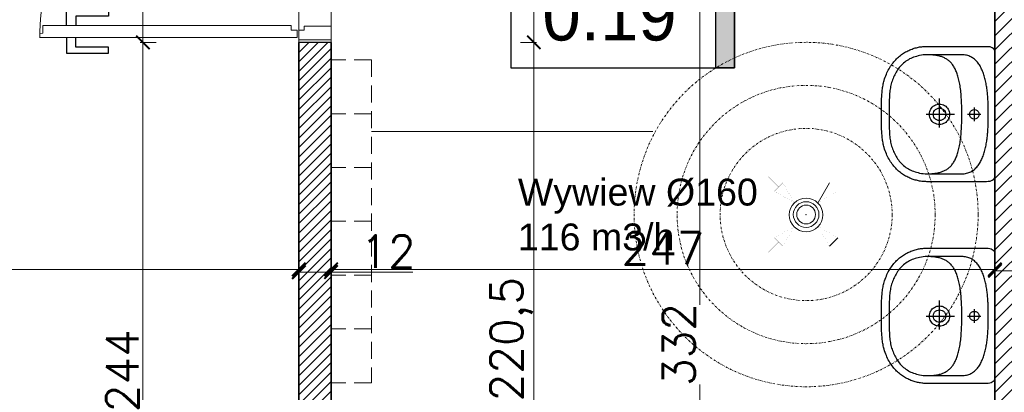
# Model space of a CAD drawing. Header units: millimetres. Extents: x -740 to 33545, y -26688 to 22494.
# Tile 127 of 256: x 9891 to 10258, y 10010 to 10149. Entities that reach past the tile are written whole.
import ezdxf
from ezdxf.lldxf.tags import DXFTag

# ---------------------------------------------------------------- set-up
doc = ezdxf.new("R2010")
doc.units = ezdxf.units.MM
doc.header["$MEASUREMENT"] = 0
for name, pattern in [('CENTERX2', [101.6, 63.5, -12.7, 12.7, -12.7]), ('DASHDOT', [1, 0.5, -0.25, 0, -0.25]), ('DASHED2', [9.525, 6.35, -3.175])]:
    doc.linetypes.add(name, pattern=pattern)
doc.layers.get('Defpoints').update_dxf_attribs({"color": 252})
doc.layers.add('## went NIEWID', color=51, linetype='DASHDOT', lineweight=15, plot=False)
for name, color, linetype in [('_IS_EKO_Opis_Wentylacja', 7, 'CENTERX2'), ('stolarka', 252, 'Continuous'), ('tabelki opis', 252, 'Continuous'), ('WYPOSAŻENIE', 252, 'Continuous')]:
    doc.layers.add(name, color=color, linetype=linetype)
for name, color, linetype, lineweight in [('_IS_WYCIAG_TOALETY', 6, 'Continuous', 20), ('A_istniejące ściany', 252, 'Continuous', 35), ('A_l.przerywana', 252, 'ICAD_ISO03W100', 9), ('A_opisy', 252, 'Continuous', 15), ('A_projektowane sciany', 252, 'Continuous', 35), ('A_wyposażenie', 252, 'Continuous', 9), ('l. przekrojowa', 252, 'Continuous', 30), ('l.wypełnien', 252, 'Continuous', 5), ('szraf1', 252, 'Continuous', 5), ('wymiarowanie', 252, 'Continuous', 9)]:
    doc.layers.add(name, color=color, linetype=linetype, lineweight=lineweight)
doc.styles.add('Arial', font='arial.ttf')
doc.styles.add('ARIALL', font='GOTHIC.TTF', dxfattribs={"height": 40})
doc.styles.add('styl2', font='simplex.shx')
tags = doc.linetypes.add('ICAD_ISO03W100', pattern=[30, 12, -18]).pattern_tags.tags
tags[6:7] = [DXFTag(74, 4), DXFTag(75, 0), DXFTag(340, '0'), DXFTag(46, 1.0), DXFTag(50, 0.0), DXFTag(44, 0.0), DXFTag(45, 0.0)]
tags[4:5] = [DXFTag(74, 4), DXFTag(75, 0), DXFTag(340, '0'), DXFTag(46, 1.0), DXFTag(50, 0.0), DXFTag(44, 0.0), DXFTag(45, 0.0)]
doc.dimstyles.new('Skala 1-50', dxfattribs={"dimtxt": 12, "dimasz": 5, "dimexe": 1, "dimexo": 1, "dimgap": 1.5, "dimtad": 1, "dimdec": 1, "dimrnd": 0.5, "dimtxsty": 'styl2', "dimblk": 'ARCHTICK', "dimcen": 5, "dimadec": 0, "dimazin": 0, "dimtfac": 1, "dimtdec": 1, "dimtmove": 1, "dimatfit": 3, "dimldrblk": 'ARCHTICK', "dimfxl": 0, "dimlwd": -1, "dimlwe": -1, "dimarcsym": 0})

# ---------------------------------------------------------------- blocks, each defined once
blk = doc.blocks.new('zw$1165')
at = {"layer": 'WYPOSAŻENIE', "color": 0}
for points in [[(25.14, 42.24), (24.52, 42.24), (23.91, 42.24), (23.31, 42.24), (22.72, 42.23), (22.13, 42.23), (21.56, 42.22), (20.99, 42.2), (20.44, 42.19), (19.89, 42.17), (19.35, 42.15), (18.82, 42.12), (18.3, 42.09), (17.78, 42.05), (17.28, 42.01), (16.78, 41.96), (16.3, 41.91), (15.82, 41.85), (15.35, 41.78), (14.89, 41.71), (14.43, 41.63), (13.99, 41.54), (13.55, 41.44), (13.12, 41.33), (12.7, 41.22), (12.7, 41.22), (12.09, 41.03), (11.51, 40.84), (10.93, 40.63), (10.38, 40.4), (9.84, 40.17), (9.32, 39.92), (8.81, 39.67), (8.32, 39.4), (7.85, 39.12), (7.39, 38.84), (6.95, 38.54), (6.52, 38.23), (6.11, 37.92), (5.72, 37.6), (5.34, 37.27), (4.97, 36.93), (4.62, 36.58), (4.28, 36.23), (3.96, 35.87), (3.65, 35.51), (3.36, 35.14), (3.08, 34.76), (2.81, 34.39), (2.56, 34), (2.32, 33.62), (2.09, 33.23), (1.88, 32.83), (1.67, 32.44), (1.48, 32.04), (1.31, 31.64), (1.14, 31.24), (0.99, 30.84), (0.85, 30.44), (0.72, 30.03), (0.6, 29.63), (0.49, 29.23), (0.4, 28.83), (0.31, 28.43), (0.24, 28.03), (0.17, 27.64), (0.12, 27.25), (0.08, 26.86), (0.04, 26.47), (0.02, 26.09), (0, 25.72), (0, 25.34), (0, 25.34), (0, 3.19), (0.03, 2.5), (0.11, 1.9), (0.25, 1.4), (0.44, 0.99), (0.7, 0.66), (1.01, 0.4), (1.39, 0.22), (1.82, 0.09), (2.33, 0.02), (2.89, 0), (25.14, 0), (47.39, 0), (47.96, 0.02), (48.46, 0.09), (48.9, 0.22), (49.28, 0.4), (49.59, 0.66), (49.84, 0.99), (50.04, 1.4), (50.18, 1.9), (50.26, 2.5), (50.29, 3.19), (50.29, 25.34), (50.28, 25.72), (50.27, 26.09), (50.24, 26.47), (50.21, 26.86), (50.17, 27.25), (50.11, 27.64), (50.05, 28.03), (49.98, 28.43), (49.89, 28.83), (49.79, 29.23), (49.69, 29.63), (49.57, 30.03), (49.44, 30.44), (49.3, 30.84), (49.15, 31.24), (48.98, 31.64), (48.8, 32.04), (48.61, 32.44), (48.41, 32.83), (48.2, 33.23), (47.97, 33.62), (47.73, 34), (47.48, 34.39), (47.21, 34.76), (46.93, 35.14), (46.63, 35.51), (46.33, 35.87), (46, 36.23), (45.67, 36.58), (45.32, 36.93), (44.95, 37.27), (44.57, 37.6), (44.17, 37.92), (43.76, 38.23), (43.34, 38.54), (42.9, 38.84), (42.44, 39.12), (41.96, 39.4), (41.48, 39.67), (40.97, 39.92), (40.45, 40.17), (39.91, 40.4), (39.35, 40.63), (38.78, 40.84), (38.19, 41.03), (37.59, 41.22), (37.59, 41.22), (37.16, 41.33), (36.74, 41.44), (36.3, 41.54), (35.85, 41.63), (35.4, 41.71), (34.94, 41.78), (34.47, 41.85), (33.99, 41.91), (33.5, 41.96), (33.01, 42.01), (32.5, 42.05), (31.99, 42.09), (31.47, 42.12), (30.94, 42.15), (30.4, 42.17), (29.85, 42.19), (29.3, 42.2), (28.73, 42.22), (28.15, 42.23), (27.57, 42.23), (26.98, 42.24), (26.38, 42.24), (25.76, 42.24), (25.14, 42.24), (25.14, 42.24)], [(25.25, 39.29), (25.78, 39.29), (26.31, 39.3), (26.86, 39.3), (27.41, 39.3), (27.96, 39.31), (28.52, 39.31), (29.08, 39.31), (29.65, 39.31), (30.21, 39.3), (30.77, 39.29), (31.33, 39.27), (31.89, 39.24), (32.45, 39.21), (32.99, 39.17), (33.53, 39.12), (34.07, 39.06), (34.59, 38.99), (35.1, 38.9), (35.61, 38.8), (36.12, 38.69), (36.61, 38.56), (37.11, 38.42), (37.6, 38.27), (38.08, 38.1), (38.56, 37.92), (39.04, 37.72), (39.51, 37.51), (39.97, 37.28), (40.43, 37.04), (40.88, 36.78), (41.33, 36.51), (41.77, 36.22), (42.21, 35.91), (42.64, 35.58), (43.06, 35.24), (43.92, 34.42), (44.3, 33.99), (44.65, 33.56), (44.97, 33.12), (45.27, 32.67), (45.54, 32.21), (45.8, 31.73), (46.03, 31.25), (46.24, 30.75), (46.44, 30.24), (46.62, 29.71), (46.79, 29.16), (46.94, 28.6), (47.09, 28.02), (47.2, 27.34), (47.29, 26.67), (47.35, 26), (47.38, 25.32), (47.38, 12.31), (47.36, 11.84), (47.32, 11.39), (47.25, 10.96), (47.17, 10.54), (47.06, 10.13), (46.93, 9.74), (46.77, 9.36), (46.6, 8.99), (46.41, 8.64), (46.2, 8.3), (45.97, 7.97), (45.73, 7.65), (45.47, 7.35), (45.19, 7.06), (44.89, 6.78), (44.58, 6.51), (44.26, 6.26), (43.92, 6.01), (43.57, 5.78), (43.21, 5.55), (42.83, 5.34), (42.45, 5.14), (42.05, 4.94), (41.64, 4.76), (41.23, 4.58), (40.81, 4.42), (40.37, 4.26), (39.93, 4.11), (39.49, 3.97), (39.04, 3.84), (38.58, 3.72), (38.12, 3.6), (37.65, 3.49), (37.18, 3.39), (36.71, 3.3), (36.23, 3.21), (35.76, 3.13), (35.28, 3.05), (34.8, 2.98), (34.33, 2.92), (33.85, 2.86), (33.38, 2.8), (32.91, 2.76), (32.44, 2.71), (31.97, 2.67), (31.51, 2.64), (31.06, 2.61), (30.61, 2.58), (30.16, 2.56), (29.73, 2.53), (29.3, 2.52), (28.88, 2.5), (28.46, 2.49), (28.06, 2.48), (27.67, 2.47), (27.28, 2.47), (26.91, 2.46), (26.55, 2.46), (26.21, 2.46), (25.87, 2.46), (25.55, 2.46), (25.25, 2.46), (25.25, 2.46), (24.94, 2.46), (24.63, 2.46), (24.29, 2.46), (23.95, 2.46), (23.59, 2.46), (23.22, 2.47), (22.83, 2.47), (22.44, 2.48), (22.04, 2.49), (21.62, 2.5), (21.2, 2.52), (20.77, 2.53), (20.34, 2.56), (19.89, 2.58), (19.44, 2.61), (18.99, 2.64), (18.53, 2.67), (18.06, 2.71), (17.59, 2.76), (17.12, 2.8), (16.65, 2.86), (16.17, 2.92), (15.69, 2.98), (15.22, 3.05), (14.74, 3.13), (14.26, 3.21), (13.79, 3.3), (13.32, 3.39), (12.85, 3.49), (12.38, 3.6), (11.92, 3.72), (11.46, 3.84), (11.01, 3.97), (10.56, 4.11), (10.13, 4.26), (9.69, 4.42), (9.27, 4.58), (8.85, 4.76), (8.45, 4.94), (8.05, 5.14), (7.67, 5.34), (7.29, 5.55), (6.93, 5.78), (6.58, 6.01), (6.24, 6.26), (5.92, 6.51), (5.61, 6.78), (5.31, 7.06), (5.03, 7.35), (4.77, 7.65), (4.52, 7.97), (4.3, 8.3), (4.09, 8.64), (3.9, 8.99), (3.72, 9.36), (3.57, 9.74), (3.44, 10.13), (3.33, 10.54), (3.25, 10.96), (3.18, 11.39), (3.14, 11.84), (3.12, 12.31), (3.12, 12.31), (3.12, 25.32), (3.15, 26), (3.21, 26.67), (3.29, 27.34), (3.41, 28.02), (3.56, 28.6), (3.71, 29.16), (3.88, 29.71), (4.06, 30.24), (4.26, 30.75), (4.47, 31.25), (4.7, 31.73), (4.96, 32.21), (5.23, 32.67), (5.53, 33.12), (5.85, 33.56), (6.2, 33.99), (6.57, 34.42), (7.43, 35.24), (7.86, 35.58), (8.29, 35.91), (8.73, 36.22), (9.17, 36.51), (9.62, 36.78), (10.07, 37.04), (10.53, 37.28), (10.99, 37.51), (11.46, 37.72), (11.94, 37.92), (12.42, 38.1), (12.9, 38.27), (13.39, 38.42), (13.88, 38.56), (14.38, 38.69), (14.89, 38.8), (15.4, 38.9), (15.91, 38.99), (16.43, 39.06), (16.96, 39.12), (17.51, 39.17), (18.05, 39.21), (18.61, 39.24), (19.16, 39.27), (19.73, 39.29), (20.29, 39.3), (20.85, 39.31), (21.42, 39.31), (21.98, 39.31), (22.54, 39.31), (23.09, 39.3), (23.64, 39.3), (24.19, 39.3), (24.72, 39.29), (25.25, 39.29)], [(25.25, 12.31), (24.4, 12.31), (23.58, 12.32), (22.77, 12.34), (21.99, 12.36), (21.22, 12.38), (20.48, 12.42), (19.75, 12.45), (19.05, 12.5), (18.36, 12.55), (17.7, 12.6), (17.05, 12.67), (16.42, 12.73), (15.81, 12.81), (15.22, 12.89), (14.64, 12.98), (14.09, 13.07), (13.55, 13.17), (13.03, 13.27), (12.52, 13.38), (12.03, 13.5), (11.56, 13.62), (11.1, 13.75), (10.66, 13.89), (10.24, 14.03), (9.83, 14.18), (9.43, 14.33), (9.05, 14.49), (8.69, 14.66), (8.34, 14.83), (8, 15.01), (7.68, 15.19), (7.37, 15.38), (7.07, 15.58), (6.79, 15.79), (6.52, 16), (6.26, 16.21), (6.01, 16.44), (5.78, 16.67), (5.56, 16.9), (5.35, 17.15), (5.15, 17.4), (4.96, 17.65), (4.79, 17.91), (4.62, 18.18), (4.46, 18.46), (4.32, 18.74), (4.18, 19.03), (4.06, 19.32), (3.94, 19.62), (3.83, 19.93), (3.73, 20.24), (3.64, 20.56), (3.56, 20.89), (3.48, 21.23), (3.42, 21.57), (3.36, 21.91), (3.31, 22.27), (3.26, 22.63), (3.22, 23), (3.19, 23.37), (3.17, 23.75), (3.15, 24.14), (3.13, 24.54), (3.13, 24.94), (3.12, 25.34)], [(25.26, 16.85), (25.77, 16.89), (26.26, 16.99), (26.72, 17.15), (27.16, 17.37), (27.56, 17.64), (27.92, 17.96), (28.24, 18.32), (28.51, 18.72), (28.73, 19.16), (28.89, 19.62), (28.99, 20.11), (29.03, 20.63), (28.99, 21.14), (28.89, 21.63), (28.73, 22.09), (28.51, 22.53), (28.24, 22.93), (27.92, 23.29), (27.56, 23.61), (27.16, 23.88), (26.72, 24.1), (26.26, 24.26), (25.77, 24.36), (25.26, 24.4), (24.75, 24.36), (24.26, 24.26), (23.79, 24.1), (23.36, 23.88), (22.95, 23.61), (22.59, 23.29), (22.27, 22.93), (22, 22.53), (21.78, 22.09), (21.62, 21.63), (21.52, 21.14), (21.49, 20.63), (21.52, 20.11), (21.62, 19.62), (21.78, 19.16), (22, 18.72), (22.27, 18.32), (22.59, 17.96), (22.95, 17.64), (23.36, 17.37), (23.79, 17.15), (24.26, 16.99), (24.75, 16.89), (25.26, 16.85)], [(25.26, 18.31), (25.79, 18.37), (26.27, 18.55), (26.7, 18.82), (27.06, 19.18), (27.33, 19.61), (27.51, 20.1), (27.57, 20.63), (27.51, 21.15), (27.33, 21.64), (27.06, 22.07), (26.7, 22.43), (26.27, 22.7), (25.79, 22.88), (25.26, 22.94), (24.73, 22.88), (24.24, 22.7), (23.81, 22.43), (23.45, 22.07), (23.18, 21.64), (23.01, 21.15), (22.94, 20.63), (22.94, 20.63), (23.01, 20.1), (23.18, 19.61), (23.45, 19.18), (23.81, 18.82), (24.24, 18.55), (24.73, 18.37), (25.26, 18.31), (25.26, 18.31)], [(47.38, 25.34), (47.37, 24.94), (47.37, 24.54), (47.35, 24.14), (47.33, 23.75), (47.31, 23.37), (47.28, 23), (47.24, 22.63), (47.19, 22.27), (47.14, 21.91), (47.08, 21.57), (47.02, 21.23), (46.94, 20.89), (46.86, 20.56), (46.77, 20.24), (46.67, 19.93), (46.56, 19.62), (46.44, 19.32), (46.32, 19.03), (46.18, 18.74), (46.04, 18.46), (45.88, 18.18), (45.71, 17.91), (45.54, 17.65), (45.35, 17.4), (45.15, 17.15), (44.94, 16.9), (44.72, 16.67), (44.49, 16.44), (44.24, 16.21), (43.98, 16), (43.71, 15.79), (43.43, 15.58), (43.13, 15.38), (42.82, 15.19), (42.5, 15.01), (42.16, 14.83), (41.81, 14.66), (41.45, 14.49), (41.07, 14.33), (40.67, 14.18), (40.26, 14.03), (39.84, 13.89), (39.4, 13.75), (38.94, 13.62), (38.47, 13.5), (37.98, 13.38), (37.47, 13.27), (36.95, 13.17), (36.41, 13.07), (35.85, 12.98), (35.28, 12.89), (34.69, 12.81), (34.08, 12.73), (33.45, 12.67), (32.8, 12.6), (32.14, 12.55), (31.45, 12.5), (30.75, 12.45), (30.02, 12.42), (29.28, 12.38), (28.51, 12.36), (27.73, 12.34), (26.92, 12.32), (26.1, 12.31), (25.25, 12.31)], [(25.26, 25.56), (25.26, 15)], [(30.17, 20.65), (19.42, 20.65)], [(22.71, 7.72), (27.8, 7.72)], [(25.26, 5.87), (25.81, 5.96), (26.3, 6.21), (26.68, 6.59), (26.93, 7.08), (27.02, 7.63), (26.93, 8.19), (26.68, 8.67), (26.3, 9.05), (25.81, 9.3), (25.26, 9.39), (24.7, 9.3), (24.22, 9.05), (23.84, 8.67), (23.59, 8.19), (23.5, 7.63), (23.59, 7.08), (23.84, 6.59), (24.22, 6.21), (24.7, 5.96), (25.26, 5.87)], [(25.25, 10.21), (25.25, 5.27)]]:
    blk.add_lwpolyline(points, dxfattribs=at)
blk = doc.blocks.new('_ArchTick')
at = {"color": 0, "linetype": 'ByBlock', "const_width": 0.15}
blk.add_lwpolyline([(-0.5, -0.5), (0.5, 0.5)], dxfattribs=at)
blk = doc.blocks.new('*D1179')
at = {"layer": 'Defpoints', "color": 0}
for p in [(9995.19, 10101.98), (10007.19, 10070.25), (10007.19, 10054.95)]:
    blk.add_point(p, dxfattribs=at)
at = {"layer": 'wymiarowanie', "color": 0}
for p, q in [((9995.19, 10059.95), (9995.19, 10053.95)), ((10007.19, 10059.95), (10007.19, 10053.95)), ((9995.19, 10054.95), (10007.19, 10054.95)), ((10007.19, 10054.95), (10037.65, 10054.95))]:
    blk.add_line(p, q, dxfattribs=at)
at = {"layer": 'wymiarowanie', "color": 0, "xscale": 5, "yscale": 5, "zscale": 5, "rotation": 180}
blk.add_blockref('_ArchTick', (9995.19, 10054.95), dxfattribs=at)
at = {"layer": 'wymiarowanie', "color": 0, "xscale": 5, "yscale": 5, "zscale": 5}
blk.add_blockref('_ArchTick', (10007.19, 10054.95), dxfattribs=at)
at = {"layer": 'wymiarowanie', "color": 0, "insert": (10028.39, 10062.6), "char_height": 12, "attachment_point": 5, "style": 'styl2'}
blk.add_mtext('12', dxfattribs=at)
blk = doc.blocks.new('*D1180')
at = {"layer": 'Defpoints', "color": 0}
for p in [(10254.19, 10079.07), (10007.19, 10070.25), (10254.19, 10055.97)]:
    blk.add_point(p, dxfattribs=at)
at = {"layer": 'wymiarowanie', "color": 0}
for p, q in [((10007.19, 10060.97), (10007.19, 10054.97)), ((10254.19, 10060.97), (10254.19, 10054.97)), ((10007.19, 10055.97), (10254.19, 10055.97))]:
    blk.add_line(p, q, dxfattribs=at)
at = {"layer": 'wymiarowanie', "color": 0, "xscale": 5, "yscale": 5, "zscale": 5, "rotation": 180}
blk.add_blockref('_ArchTick', (10007.19, 10055.97), dxfattribs=at)
at = {"layer": 'wymiarowanie', "color": 0, "xscale": 5, "yscale": 5, "zscale": 5}
blk.add_blockref('_ArchTick', (10254.19, 10055.97), dxfattribs=at)
at = {"layer": 'wymiarowanie', "color": 0, "insert": (10130.69, 10063.77), "char_height": 12, "attachment_point": 5, "style": 'styl2'}
blk.add_mtext('247', dxfattribs=at)
blk = doc.blocks.new('*D1181')
at = {"layer": 'Defpoints', "color": 0}
for p in [(10254.19, 10079.07), (10279.59, 10078.25), (10279.59, 10055.46)]:
    blk.add_point(p, dxfattribs=at)
at = {"layer": 'wymiarowanie', "color": 0}
for p, q in [((10254.19, 10060.46), (10254.19, 10054.46)), ((10279.59, 10060.46), (10279.59, 10054.46)), ((10254.19, 10055.46), (10279.59, 10055.46)), ((10279.59, 10055.46), (10327.64, 10055.46))]:
    blk.add_line(p, q, dxfattribs=at)
at = {"layer": 'wymiarowanie', "color": 0, "xscale": 5, "yscale": 5, "zscale": 5, "rotation": 180}
blk.add_blockref('_ArchTick', (10254.19, 10055.46), dxfattribs=at)
at = {"layer": 'wymiarowanie', "color": 0, "xscale": 5, "yscale": 5, "zscale": 5}
blk.add_blockref('_ArchTick', (10279.59, 10055.46), dxfattribs=at)
at = {"layer": 'wymiarowanie', "color": 0, "insert": (10310.57, 10063.81), "char_height": 12, "attachment_point": 5, "style": 'styl2'}
blk.add_mtext('25,5', dxfattribs=at)
blk = doc.blocks.new('*D2219')
at = {"layer": 'Defpoints', "color": 0}
for p in [(10152.1, 10252.34), (10144.39, 9920.26), (10165.23, 9920.26)]:
    blk.add_point(p, dxfattribs=at)
at = {"layer": 'wymiarowanie', "color": 0}
for p, q in [((10149.39, 10252.34), (10143.39, 10252.34)), ((10144.39, 10252.34), (10144.39, 10042.8)), ((10144.39, 9920.26), (10144.39, 10013.25)), ((10149.39, 9920.26), (10143.39, 9920.26))]:
    blk.add_line(p, q, dxfattribs=at)
at = {"layer": 'wymiarowanie', "color": 0, "xscale": 5, "yscale": 5, "zscale": 5}
for p, rotation in [((10144.39, 10252.34), 90), ((10144.39, 9920.26), 270)]:
    blk.add_blockref('_ArchTick', p, dxfattribs=dict(at, rotation=rotation))
at = {"layer": 'wymiarowanie', "color": 0, "insert": (10136.59, 10028.03), "char_height": 12, "attachment_point": 5, "rotation": 90, "style": 'styl2'}
blk.add_mtext('332', dxfattribs=at)
blk = doc.blocks.new('*D2227')
at = {"layer": 'Defpoints', "color": 0}
for p in [(8932.19, 10064.95), (9995.19, 10064.95), (8932.19, 10055.97)]:
    blk.add_point(p, dxfattribs=at)
at = {"layer": 'wymiarowanie', "color": 0}
for p, q in [((8932.19, 10060.97), (8932.19, 10054.97)), ((9995.19, 10060.97), (9995.19, 10054.97)), ((9995.19, 10055.97), (8932.19, 10055.97))]:
    blk.add_line(p, q, dxfattribs=at)
at = {"layer": 'wymiarowanie', "color": 0, "xscale": 5, "yscale": 5, "zscale": 5, "rotation": 180}
blk.add_blockref('_ArchTick', (8932.19, 10055.97), dxfattribs=at)
at = {"layer": 'wymiarowanie', "color": 0, "xscale": 5, "yscale": 5, "zscale": 5}
blk.add_blockref('_ArchTick', (9995.19, 10055.97), dxfattribs=at)
at = {"layer": 'wymiarowanie', "color": 0, "insert": (9463.69, 10063.77), "char_height": 12, "attachment_point": 5, "style": 'styl2'}
blk.add_mtext('1063', dxfattribs=at)
blk = doc.blocks.new('*D2755')
at = {"layer": 'Defpoints', "color": 0}
for p in [(9937.17, 10140.34), (9995.19, 10140.34), (9995.19, 9896.26)]:
    blk.add_point(p, dxfattribs=at)
at = {"layer": 'wymiarowanie', "color": 0}
for p, q in [((9942.17, 10140.34), (9936.17, 10140.34)), ((9937.17, 9896.26), (9937.17, 10140.34)), ((9942.17, 9896.26), (9936.17, 9896.26))]:
    blk.add_line(p, q, dxfattribs=at)
at = {"layer": 'wymiarowanie', "color": 0, "xscale": 5, "yscale": 5, "zscale": 5}
for p, rotation in [((9937.17, 10140.34), 90), ((9937.17, 9896.26), 270)]:
    blk.add_blockref('_ArchTick', p, dxfattribs=dict(at, rotation=rotation))
at = {"layer": 'wymiarowanie', "color": 0, "insert": (9929.52, 10018.3), "char_height": 12, "attachment_point": 5, "rotation": 90, "style": 'styl2'}
blk.add_mtext('244', dxfattribs=at)
blk = doc.blocks.new('*D2756')
at = {"layer": 'Defpoints', "color": 0}
for p in [(9937.17, 10242.34), (9995.19, 10242.34), (9995.19, 10140.34)]:
    blk.add_point(p, dxfattribs=at)
at = {"layer": 'wymiarowanie', "color": 0}
for p, q in [((9942.17, 10242.34), (9936.17, 10242.34)), ((9937.17, 10140.34), (9937.17, 10242.34)), ((9942.17, 10140.34), (9936.17, 10140.34))]:
    blk.add_line(p, q, dxfattribs=at)
at = {"layer": 'wymiarowanie', "color": 0, "xscale": 5, "yscale": 5, "zscale": 5}
for p, rotation in [((9937.17, 10242.34), 90), ((9937.17, 10140.34), 270)]:
    blk.add_blockref('_ArchTick', p, dxfattribs=dict(at, rotation=rotation))
at = {"layer": 'wymiarowanie', "color": 0, "insert": (9929.37, 10191.34), "char_height": 12, "attachment_point": 5, "rotation": 90, "style": 'styl2'}
blk.add_mtext('102', dxfattribs=at)
blk = doc.blocks.new('*D2768')
at = {"layer": 'Defpoints', "color": 0}
for p in [(10007.19, 10242.34), (10007.19, 10140.34), (10082.64, 10140.34)]:
    blk.add_point(p, dxfattribs=at)
at = {"layer": 'wymiarowanie', "color": 0}
for p, q in [((10077.64, 10242.34), (10083.64, 10242.34)), ((10082.64, 10242.34), (10082.64, 10140.34)), ((10077.64, 10140.34), (10083.64, 10140.34))]:
    blk.add_line(p, q, dxfattribs=at)
at = {"layer": 'wymiarowanie', "color": 0, "xscale": 5, "yscale": 5, "zscale": 5}
for p, rotation in [((10082.64, 10242.34), 90), ((10082.64, 10140.34), 270)]:
    blk.add_blockref('_ArchTick', p, dxfattribs=dict(at, rotation=rotation))
at = {"layer": 'wymiarowanie', "color": 0, "insert": (10074.84, 10191.34), "char_height": 12, "attachment_point": 5, "rotation": 90, "style": 'styl2'}
blk.add_mtext('102', dxfattribs=at)
blk = doc.blocks.new('*D2769')
at = {"layer": 'Defpoints', "color": 0}
for p in [(10007.19, 10140.34), (10015.44, 9919.76), (10082.64, 9919.76)]:
    blk.add_point(p, dxfattribs=at)
at = {"layer": 'wymiarowanie', "color": 0}
for p, q in [((10077.64, 10140.34), (10083.64, 10140.34)), ((10082.64, 10140.34), (10082.64, 9919.76)), ((10077.64, 9919.76), (10083.64, 9919.76))]:
    blk.add_line(p, q, dxfattribs=at)
at = {"layer": 'wymiarowanie', "color": 0, "xscale": 5, "yscale": 5, "zscale": 5}
for p, rotation in [((10082.64, 10140.34), 90), ((10082.64, 9919.76), 270)]:
    blk.add_blockref('_ArchTick', p, dxfattribs=dict(at, rotation=rotation))
at = {"layer": 'wymiarowanie', "color": 0, "insert": (10074.29, 10030.05), "char_height": 12, "attachment_point": 5, "rotation": 90, "style": 'styl2'}
blk.add_mtext('220,5', dxfattribs=at)
blk = doc.blocks.new('FILL_245')
at = {"color": 1, "linetype": 'Continuous', "const_width": 0.018}
blk.add_lwpolyline([(-42321.15, 289.36), (-42313.9, 301.91), (-42308.6, 296.6)], close=True, dxfattribs=at)
blk = doc.blocks.new('FILL_244')
at = {"color": 1, "linetype": 'Continuous', "const_width": 0.018}
blk.add_lwpolyline([(-42321.15, 274.23), (-42308.6, 266.98), (-42313.9, 261.68)], close=True, dxfattribs=at)
blk = doc.blocks.new('Wywiew_lazienki')
at = {"layer": '## went NIEWID'}
for radius in [40, 30, 20]:
    blk.add_circle((10620.47, 9724.02), radius, dxfattribs=at)
at = {"layer": '_IS_WYCIAG_TOALETY', "linetype": 'Continuous', "lineweight": 0}
for p, q in [((10625.88, 9731.38), (10623.23, 9726.79)), ((10625.88, 9716.67), (10627.82, 9718.61))]:
    blk.add_line(p, q, dxfattribs=at)
at = {"layer": '_IS_WYCIAG_TOALETY', "linetype": 'Continuous', "lineweight": 0, "const_width": 0.00658}
for points in [[(10611.71, 9732.78), (10614.08, 9730.41)], [(10615.05, 9731.38), (10613.11, 9729.44)], [(10615.05, 9731.38), (10613.11, 9729.44)], [(10617.7, 9726.79), (10615.05, 9731.38)], [(10617.7, 9726.79), (10615.05, 9731.38)], [(10625.88, 9731.38), (10627.82, 9729.44)], [(10625.88, 9731.38), (10627.82, 9729.44)], [(10629.22, 9732.78), (10626.85, 9730.41)], [(10613.11, 9729.44), (10617.7, 9726.79)], [(10627.82, 9729.44), (10623.23, 9726.79)], [(10617.7, 9726.79), (10617.7, 9726.79)], [(10623.23, 9726.79), (10623.23, 9726.79)], [(10617.7, 9721.26), (10613.11, 9718.61)], [(10617.7, 9721.26), (10613.11, 9718.61)], [(10615.05, 9716.67), (10617.7, 9721.26)], [(10617.7, 9721.26), (10617.7, 9721.26)], [(10623.23, 9721.26), (10627.82, 9718.61)], [(10623.23, 9721.26), (10627.82, 9718.61)], [(10623.23, 9721.26), (10623.23, 9721.26)], [(10625.88, 9716.67), (10623.23, 9721.26)], [(10611.71, 9715.27), (10614.08, 9717.64)], [(10613.11, 9718.61), (10615.05, 9716.67)], [(10613.11, 9718.61), (10615.05, 9716.67)], [(10629.22, 9715.27), (10626.85, 9717.64)]]:
    blk.add_lwpolyline(points, dxfattribs=at)
at = {"layer": '_IS_WYCIAG_TOALETY', "lineweight": 0}
for radius in [2.98, 2.18]:
    blk.add_circle((10620.47, 9724.02), radius, dxfattribs=at)
blk.add_point((10620.47, 9724.02), dxfattribs=at)
blk.add_point((10620.47, 9724.02), dxfattribs=at)
at = {"layer": '_IS_WYCIAG_TOALETY', "lineweight": 0, "extrusion": (0, 0, -1), "xscale": 0.3657600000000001, "yscale": 0.3657600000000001, "zscale": -0.3657600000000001}
for name in ['FILL_245', 'FILL_244']:
    blk.add_blockref(name, (4861.68, 9620.96), dxfattribs=at)

msp = doc.modelspace()

# ---------------------------------------------------------------- hatches: boundary and pattern name
at = {"layer": 'l.wypełnien'}
h = msp.add_hatch(dxfattribs=at)
h.set_pattern_fill('ANSI31', color=256, scale=30, style=0)
h.paths.add_polyline_path([(10179.68, 10402.52), (10279.59, 10402.52), (10279.59, 10396.52), (10273.59, 10396.52), (10273.59, 10123.69), (10279.59, 10126.48), (10279.59, 10017.29), (10316.23, 10017.29), (10316.23, 9992.74), (10279.59, 9992.74), (10279.59, 9927.76), (10254.19, 9927.76), (10254.19, 10359.34), (10179.68, 10359.34)])
h.paths.add_polyline_path([(10260.11, 10246.37), (10272.71, 10246.37), (10272.71, 10279.87), (10260.11, 10279.87)], flags=24)
h.paths.add_polyline_path([(10504.8, 10309.84), (10504.8, 10297.84), (10504.8, 10254.75), (10504.8, 10017.29), (10504.8, 9992.74), (10504.8, 9927.76), (10529.35, 9927.76), (10529.35, 10281.34), (10542.35, 10281.34), (10542.35, 10359.34), (10636.35, 10359.34), (10635.51, 10402.52), (10504.8, 10402.52), (10504.8, 10396.52)])
h.paths.add_polyline_path([(10504.8, 10396.52), (10510.8, 10396.52), (10510.8, 10309.84), (10504.8, 10309.84)], flags=16)
h.paths.add_polyline_path([(10504.8, 10392.52), (10504.8, 10309.84), (10510.8, 10309.84), (10510.8, 10396.52), (10504.8, 10396.52)], flags=0)
h.paths.add_polyline_path([(10515.95, 10326.34), (10515.95, 10347.34), (10530.35, 10347.34), (10530.35, 10326.34)], flags=16)
h.paths.add_polyline_path([(10515.95, 10347.34), (10515.95, 10326.34), (10530.35, 10326.34), (10530.35, 10347.34)], flags=0)
h.paths.add_polyline_path([(10515.95, 10297.84), (10515.95, 10293.34), (10530.35, 10293.34), (10530.35, 10314.34), (10515.95, 10314.34), (10515.95, 10309.84)], flags=16)
h.paths.add_polyline_path([(10515.95, 10297.84), (10515.95, 10309.84), (10515.95, 10314.34), (10530.35, 10314.34), (10530.35, 10293.34), (10515.95, 10293.34)], flags=0)
h.paths.add_polyline_path([(10504.8, 10254.75), (10504.8, 10297.84), (10510.8, 10297.84), (10510.8, 10254.75)], flags=16)
h.paths.add_polyline_path([(10510.8, 10254.75), (10510.8, 10297.84), (10504.8, 10297.84), (10504.8, 10259.75), (10504.8, 10254.75)], flags=0)
h.paths.add_polyline_path([(10504.8, 10297.84), (10510.8, 10297.84), (10510.8, 10309.84), (10504.8, 10309.84)], flags=16)
h.paths.add_polyline_path([(10504.8, 10309.84), (10510.8, 10309.84), (10510.8, 10297.84), (10504.8, 10297.84)], flags=0)
h.paths.add_polyline_path([(10510.8, 10309.84), (10515.95, 10309.84), (10515.95, 10297.84), (10510.8, 10297.84)], flags=16)
h.paths.add_polyline_path([(10510.84, 10326.02), (10523.45, 10326.02), (10523.45, 10359.52), (10510.84, 10359.52)], flags=8)
h.paths.add_polyline_path([(10510.84, 10326.02), (10523.45, 10326.02), (10523.45, 10359.52), (10510.84, 10359.52)], flags=8)
h.paths.add_polyline_path([(9506.72, 10359.34), (9506.72, 10402.52), (9858.19, 10402.52), (9858.19, 10359.34)])
h.paths.add_polyline_path([(10000.19, 10359.34), (10089.09, 10359.34), (10089.09, 10402.52), (10000.19, 10402.52)])
h.paths.add_polyline_path([(10273.59, 10123.69), (10273.59, 10396.52), (10279.59, 10396.52), (10279.59, 10359.34), (10279.59, 10126.48)])
h.paths.add_polyline_path([(10372.72, 9992.74), (10372.72, 10017.29), (10316.23, 10017.29), (10316.23, 9992.74)])
h.paths.add_polyline_path([(9858.19, 10359.34), (9858.19, 10402.52), (9878.19, 10402.52), (9878.19, 10359.34)])
h.paths.add_polyline_path([(10000.19, 10359.34), (10000.19, 10402.52), (9980.19, 10402.52), (9980.19, 10359.34)])
h.paths.add_polyline_path([(10279.59, 9907.76), (10279.59, 9927.76), (10254.19, 9927.76), (10254.19, 9907.76)])
h.paths.add_polyline_path([(10529.35, 9907.76), (10529.35, 9927.76), (10504.8, 9927.76), (10504.8, 9907.76)])
h.paths.add_polyline_path([(10494.8, 10017.29), (10494.8, 9992.74), (10504.8, 9992.74), (10504.8, 10017.29)])
h = msp.add_hatch(dxfattribs=at)
h.set_pattern_fill('ANSI31', color=256, scale=20, style=0)
h.paths.add_polyline_path([(9995.19, 10040.34), (9995.19, 9907.76), (10254.19, 9907.76), (10254.19, 9919.76), (10134.19, 9919.76), (10054.19, 9919.76), (10007.19, 9919.76), (10007.19, 10040.34), (10007.19, 10140.34), (9995.19, 10140.34)])
h.paths.add_polyline_path([(9995.19, 10242.34), (10007.19, 10242.34), (10007.19, 10252.34), (10057.19, 10252.34), (10057.19, 10264.34), (10007.19, 10264.34), (10007.19, 10359.34), (9995.19, 10359.34)])
at = {"layer": 'tabelki opis'}
msp.add_hatch(color=256, dxfattribs=at).paths.add_polyline_path([(10157.25, 10130.93), (10157.25, 10164.19), (10150.29, 10164.19), (10150.29, 10130.93)])

# ---------------------------------------------------------------- linework, layer by layer
at = {"color": 252, "lineweight": 9}
msp.add_lwpolyline([(9997.16, 10146.34), (9997.16, 10144.83), (9995.19, 10144.83), (9995.19, 10141.29), (10007.19, 10141.29), (10007.19, 10146.34), (9997.16, 10146.34)], dxfattribs=at)
at = {"layer": '_IS_WYCIAG_TOALETY', "color": 6}
msp.add_circle((10183.94, 10076.21), 6.25, dxfattribs=at)
at = {"layer": 'A_istniejące ściany'}
msp.add_lwpolyline([(10254.19, 10359.34), (10254.19, 9907.76)], dxfattribs=at)
at = {"layer": 'A_l.przerywana', "ltscale": 0.3}
msp.add_lwpolyline([(9995.19, 10140.34), (10007.19, 10140.34), (10007.19, 10242.34), (9995.19, 10242.34)], close=True, dxfattribs=at)
at = {"layer": 'A_projektowane sciany'}
for p, q in [((9995.19, 10040.34), (9995.19, 10140.34)), ((10007.19, 10040.34), (10007.19, 10140.34)), ((9995.19, 9896.26), (9995.19, 10074.34)), ((10007.19, 9919.76), (10007.19, 10074.34))]:
    msp.add_line(p, q, dxfattribs=at)
at = {"layer": 'A_wyposażenie', "linetype": 'DASHED2'}
for p, q in [((10022.19, 10133.83), (10007.19, 10133.83)), ((10022.19, 10133.83), (10022.19, 10013.83)), ((10022.19, 10133.83), (10022.19, 10013.83)), ((10022.19, 10113.83), (10007.19, 10113.83)), ((10022.19, 10113.83), (10007.19, 10113.83)), ((10022.19, 10093.83), (10007.19, 10093.83)), ((10022.19, 10093.83), (10007.19, 10093.83)), ((10022.19, 10073.83), (10007.19, 10073.83)), ((10022.19, 10073.83), (10007.19, 10073.83)), ((10022.19, 10053.83), (10007.19, 10053.83)), ((10022.19, 10053.83), (10007.19, 10053.83)), ((10022.19, 10033.83), (10007.19, 10033.83)), ((10022.19, 10033.83), (10007.19, 10033.83)), ((10022.19, 10013.83), (10007.19, 10013.83)), ((10022.19, 10013.83), (10007.19, 10013.83))]:
    msp.add_line(p, q, dxfattribs=at)
at = {"layer": 'l. przekrojowa'}
msp.add_line((10007.19, 10140.34), (9995.19, 10140.34), dxfattribs=at)
at = {"layer": 'stolarka'}
for points in [[(9908.76, 10146.62), (9908.76, 10152.42), (9924.42, 10152.42), (9924.42, 10150.1), (9912.24, 10150.1), (9912.24, 10146.62)], [(9908.76, 10142.09), (9908.76, 10136.29), (9924.42, 10136.29), (9924.42, 10138.61), (9912.24, 10138.61), (9912.24, 10142.09)]]:
    msp.add_lwpolyline(points, dxfattribs=at)
at = {"layer": 'stolarka', "lineweight": 9}
for points in [[(9994.61, 10144.88), (9994.61, 10142.09), (9898.84, 10142.09), (9898.85, 10143.6), (9900, 10143.78), (9900, 10146.62), (9992.31, 10146.62), (9992.31, 10144.88), (9994.61, 10144.88)], [(9997.16, 10146.34), (9997.16, 10144.83), (9995.19, 10144.83), (9995.19, 10141.29), (10007.19, 10141.29), (10007.19, 10146.34), (9997.16, 10146.34)]]:
    msp.add_lwpolyline(points, dxfattribs=at)
at = {"layer": 'stolarka', "linetype": 'ICAD_ISO03W100', "lineweight": 13, "ltscale": 0.3}
msp.add_arc((9994.61, 10142.09), 95.77, 90.0003, 180.0531, dxfattribs=at)
at = {"layer": 'tabelki opis'}
msp.add_lwpolyline([(10157.25, 10164.19), (10074.09, 10164.19), (10074.09, 10130.93), (10157.25, 10130.93), (10157.25, 10164.19)], dxfattribs=at)
msp.add_lwpolyline([(10157.25, 10130.93), (10150.29, 10130.93), (10150.29, 10164.19), (10157.25, 10164.19)], close=True, dxfattribs=at)
at = {"layer": 'wymiarowanie'}
msp.add_line((10126.97, 10107.21), (10022.19, 10107.21), dxfattribs=at)

# ---------------------------------------------------------------- block references
at = {"xscale": 1.6, "yscale": 1.6, "zscale": 1.6}
msp.add_blockref('Wywiew_lazienki', (-6808.8, -5482.07), dxfattribs=at)
at = {"layer": 'szraf1', "xscale": -1, "rotation": 89.99999999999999}
for p in [(10254.19, 10138.86), (10254.19, 10063.86)]:
    msp.add_blockref('zw$1165', p, dxfattribs=at)

# ---------------------------------------------------------------- texts
at = {"layer": '_IS_EKO_Opis_Wentylacja', "insert": (10076.7, 10089.69), "char_height": 10, "width": 108.1234, "attachment_point": 1, "style": 'Arial'}
msp.add_mtext('Wywiew %%C160 \\P116 m3/h', dxfattribs=at)
at = {"layer": 'A_opisy', "ltscale": 0.3, "char_height": 10.8, "width": 109.7533, "attachment_point": 1, "rotation": 90, "style": 'ARIALL'}
for insert in [(9894.92, 9636.58), (10094.79, 9636.58)]:
    msp.add_mtext('\\pi43.41246;{\\fArial|b0|i1|c238|p34;153}\\P\\pi43.29366;{\\fArial|b0|i1|c238|p34;175}', dxfattribs=dict(at, insert=insert))
at = {"layer": 'tabelki opis', "insert": (10085.82, 10160.24), "char_height": 19.2, "width": 56.7, "attachment_point": 1}
msp.add_mtext('{\\fCentury Gothic|b0|i0|c238|p34;0.19}', dxfattribs=at)
at = {"layer": 'wymiarowanie', "insert": (5416.61, 10130.15), "char_height": 12, "width": 621.5287, "attachment_point": 1}
msp.add_mtext('\\pi463.76474;{\\fCentury Gothic|b0|i0|c238|p34;Obróbka cokołowa}\\P\\pi223.76474;{\\fCentury Gothic|b0|i0|c238|p34; z blachy stalowej powlekanej w kolorze RAL 7016}', dxfattribs=at)

# ---------------------------------------------------------------- dimensions: what is measured, and where the dimension line sits
at = {"layer": 'wymiarowanie'}
dim = msp.add_linear_dim(base=(10144.39, 9920.26), p1=(10152.1, 10252.34), p2=(10165.23, 9920.26), angle=90, dimstyle='Skala 1-50', dxfattribs=at)
dim.commit()
dim.dimension.update_dxf_attribs({"geometry": '*D2219', "text_midpoint": (10144.39, 10028.03), "dimtype": 160})
for base, p1, p2, picture, middle in [((9937.17, 10242.34), (9995.19, 10140.34), (9995.19, 10242.34), '*D2756', (9929.37, 10191.34)), ((10082.64, 10140.34), (10007.19, 10242.34), (10007.19, 10140.34), '*D2768', (10074.84, 10191.34)), ((9937.17, 10140.34), (9995.19, 9896.26), (9995.19, 10140.34), '*D2755', (9929.52, 10018.3)), ((10082.64, 9919.76), (10007.19, 10140.34), (10015.44, 9919.76), '*D2769', (10074.29, 10030.05))]:
    dim = msp.add_linear_dim(base=base, p1=p1, p2=p2, angle=90, dimstyle='Skala 1-50', dxfattribs=at)
    dim.commit()
    dim.dimension.update_dxf_attribs({"geometry": picture, "text_midpoint": middle})
for base, p1, p2, picture, middle in [((10007.19, 10054.95), (9995.19, 10101.98), (10007.19, 10070.25), '*D1179', (10028.39, 10054.95)), ((10279.59, 10055.46), (10254.19, 10079.07), (10279.59, 10078.25), '*D1181', (10310.57, 10055.46))]:
    dim = msp.add_linear_dim(base=base, p1=p1, p2=p2, dimstyle='Skala 1-50', dxfattribs=at)
    dim.commit()
    dim.dimension.update_dxf_attribs({"geometry": picture, "text_midpoint": middle, "dimtype": 160})
for base, p1, p2, picture, middle in [((10254.19, 10055.97), (10007.19, 10070.25), (10254.19, 10079.07), '*D1180', (10130.69, 10063.77)), ((8932.19, 10055.97), (9995.19, 10064.95), (8932.19, 10064.95), '*D2227', (9463.69, 10063.77))]:
    dim = msp.add_linear_dim(base=base, p1=p1, p2=p2, dimstyle='Skala 1-50', dxfattribs=at)
    dim.commit()
    dim.dimension.update_dxf_attribs({"geometry": picture, "text_midpoint": middle})

doc.saveas('drawing.dxf')
